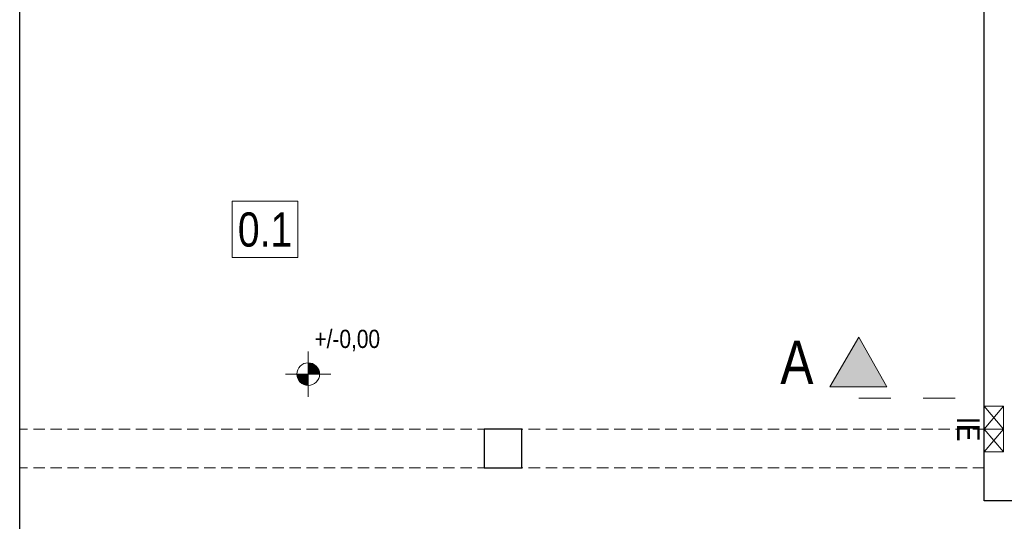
# Model space of a CAD drawing. Extents: x -543332 to -323966, y -9028 to 137422.
# Tile 12 of 250: x -497418 to -488771, y 38358 to 42761. Entities that reach past the tile are written whole.
import ezdxf

# ---------------------------------------------------------------- set-up
doc = ezdxf.new("R2010")
doc.units = 0
doc.header["$MEASUREMENT"] = 0
doc.linetypes.add('Dashed', pattern=[564.444447, 282.222223, -282.222223])
doc.linetypes.add('Krawędzie ukryte', pattern=[150, 100, -50])
for name, color, linetype, lineweight in [('INSTALACJA IE_Nr_Pióra__88', 8, 'Continuous', 20), ('INWENT OPISY_Nr_Pióra__21', 8, 'Continuous', 9), ('INWENT OPISY_Nr_Pióra__41', 8, 'Continuous', 15), ('INWENT OPISY_Nr_Pióra__88', 8, 'Continuous', 20), ('INWENT RZĘDNE_Nr_Pióra__21', 8, 'Continuous', 9), ('INWENT.ŚCIANY_Nr_Pióra__1', 8, 'Continuous', 25), ('Istniejące stropy_Nr_Pióra__5', 8, 'Continuous', 13)]:
    doc.layers.add(name, color=color, linetype=linetype, lineweight=lineweight)
doc.layers.add('INWENT RZĘDNE', color=8, linetype='Continuous')
doc.styles.add('GENERATED_STYLE_3', font='ARIALN.TTF')
doc.styles.add('GENERATED_STYLE_4', font='ARIALN.TTF')
doc.styles.add('GENERATED_STYLE_7', font='ARIALN.TTF')

# ---------------------------------------------------------------- blocks, each defined once
blk = doc.blocks.new('Koty wysokościowe_5', base_point=(-494884.6, 39649.7))
at = {"layer": 'INWENT RZĘDNE_Nr_Pióra__21', "linetype": 'Continuous'}
for points in [[(-494884.6, 39649.7), (-494784.6, 39649.7), (-494792.2, 39688), (-494813.9, 39720.4), (-494846.3, 39742.1), (-494884.6, 39749.7)], [(-494884.6, 39649.7), (-494984.6, 39649.7), (-494977, 39611.4), (-494955.3, 39579), (-494922.8, 39557.3), (-494884.6, 39549.7)]]:
    blk.add_hatch(color=256, dxfattribs=at).paths.add_polyline_path(points, flags=0)
for p, q in [((-494884.6, 39449.7), (-494884.6, 39849.7)), ((-495084.6, 39649.7), (-494684.6, 39649.7))]:
    blk.add_line(p, q, dxfattribs=at)
blk.add_circle((-494884.6, 39649.7), 100, dxfattribs=at)
at = {"layer": 'INWENT RZĘDNE_Nr_Pióra__21', "insert": (-494829.3, 39849.7), "char_height": 160, "attachment_point": 7, "style": 'GENERATED_STYLE_3'}
blk.add_mtext('{+/-0,00}', dxfattribs=at)

msp = doc.modelspace()

# ---------------------------------------------------------------- hatches: boundary and pattern name
at = {"layer": 'INWENT OPISY_Nr_Pióra__21', "linetype": 'Continuous'}
msp.add_hatch(color=256, dxfattribs=at).paths.add_polyline_path([(-490048.3, 39973.9), (-489804, 39537.6), (-490304, 39537.6)], flags=0)

# ---------------------------------------------------------------- linework, layer by layer
at = {"layer": 'INSTALACJA IE_Nr_Pióra__88', "linetype": 'Continuous'}
for p, q in [((-488948.3, 39167.6), (-488948.3, 39367.6)), ((-488948.3, 39367.6), (-488778.3, 39367.6)), ((-488948.3, 39167.6), (-488778.3, 39367.6)), ((-488778.3, 39167.6), (-488948.3, 39367.6)), ((-488778.3, 39367.6), (-488778.3, 39167.6)), ((-488778.3, 39167.6), (-488948.3, 39167.6)), ((-488948.3, 38967.6), (-488948.3, 39167.6)), ((-488948.3, 39167.6), (-488778.3, 39167.6)), ((-488948.3, 38967.6), (-488778.3, 39167.6)), ((-488778.3, 38967.6), (-488948.3, 39167.6)), ((-488778.3, 39167.6), (-488778.3, 38967.6)), ((-488778.3, 38967.6), (-488948.3, 38967.6))]:
    msp.add_line(p, q, dxfattribs=at)
at = {"layer": 'INWENT OPISY_Nr_Pióra__41', "linetype": 'Continuous'}
for p, q in [((-490048.3, 39973.9), (-490304, 39537.6)), ((-489804, 39537.6), (-490048.3, 39973.9)), ((-489804, 39537.6), (-490304, 39537.6))]:
    msp.add_line(p, q, dxfattribs=at)
at = {"layer": 'INWENT OPISY_Nr_Pióra__41', "linetype": 'Dashed'}
msp.add_line((-490048.3, 39437.6), (-488948.3, 39437.6), dxfattribs=at)
at = {"layer": 'INWENT.ŚCIANY_Nr_Pióra__1', "linetype": 'Continuous'}
for p, q in [((-497418.3, 35817.6), (-497418.3, 44437.6)), ((-488948.3, 38537.6), (-488948.3, 44437.6)), ((-493008.3, 39167.6), (-493338.3, 39167.6)), ((-493338.3, 39167.6), (-493338.3, 38827.6)), ((-493008.3, 38827.6), (-493008.3, 39167.6)), ((-493338.3, 38827.6), (-493008.3, 38827.6)), ((-488348.3, 38537.6), (-488948.3, 38537.6))]:
    msp.add_line(p, q, dxfattribs=at)
at = {"layer": 'Istniejące stropy_Nr_Pióra__5', "linetype": 'Krawędzie ukryte'}
for p, q in [((-488948.3, 39167.6), (-497418.3, 39167.6)), ((-488948.3, 38827.6), (-497418.3, 38827.6))]:
    msp.add_line(p, q, dxfattribs=at)

# ---------------------------------------------------------------- block references
at = {"layer": 'INWENT RZĘDNE'}
msp.add_blockref('Koty wysokościowe_5', (-494884.6, 39649.7), dxfattribs=at)

# ---------------------------------------------------------------- texts
at = {"layer": 'INWENT OPISY_Nr_Pióra__21', "linetype": 'Continuous', "insert": (-490592.6, 39944.7), "char_height": 380, "attachment_point": 2, "style": 'GENERATED_STYLE_7'}
msp.add_mtext('{A}', dxfattribs=at)
at = {"layer": 'INWENT OPISY_Nr_Pióra__88', "linetype": 'Continuous', "insert": (-488986.2, 39167.6), "char_height": 200, "attachment_point": 2, "rotation": 270, "style": 'GENERATED_STYLE_7'}
msp.add_mtext('{IE}', dxfattribs=at)

# ---------------------------------------------------------------- wipeouts: each hides what was drawn before it
at = {"linetype": 'Continuous', "ltscale": 1987804.24262667}
msp.add_wipeout([(-495551.4, 41167.2), (-494975.4, 41167.2), (-494975.4, 40673.1), (-495551.4, 40673.1)], dxfattribs=at).dxf.layer = 'INWENT OPISY_Nr_Pióra__21'

# ---------------------------------------------------------------- next in the draw order: linework, layer by layer
at = {"layer": 'INWENT OPISY_Nr_Pióra__21', "linetype": 'Continuous', "flags": 128}
msp.add_lwpolyline([(-495551.4, 41167.2), (-494975.4, 41167.2), (-494975.4, 40673.1), (-495551.4, 40673.1)], close=True, dxfattribs=at)

# ---------------------------------------------------------------- next in the draw order: texts
at = {"layer": 'INWENT OPISY_Nr_Pióra__21', "linetype": 'Continuous', "insert": (-495263.4, 40765.1), "char_height": 300, "attachment_point": 8, "style": 'GENERATED_STYLE_4'}
msp.add_mtext('{0.1 }', dxfattribs=at)

doc.saveas('drawing.dxf')
